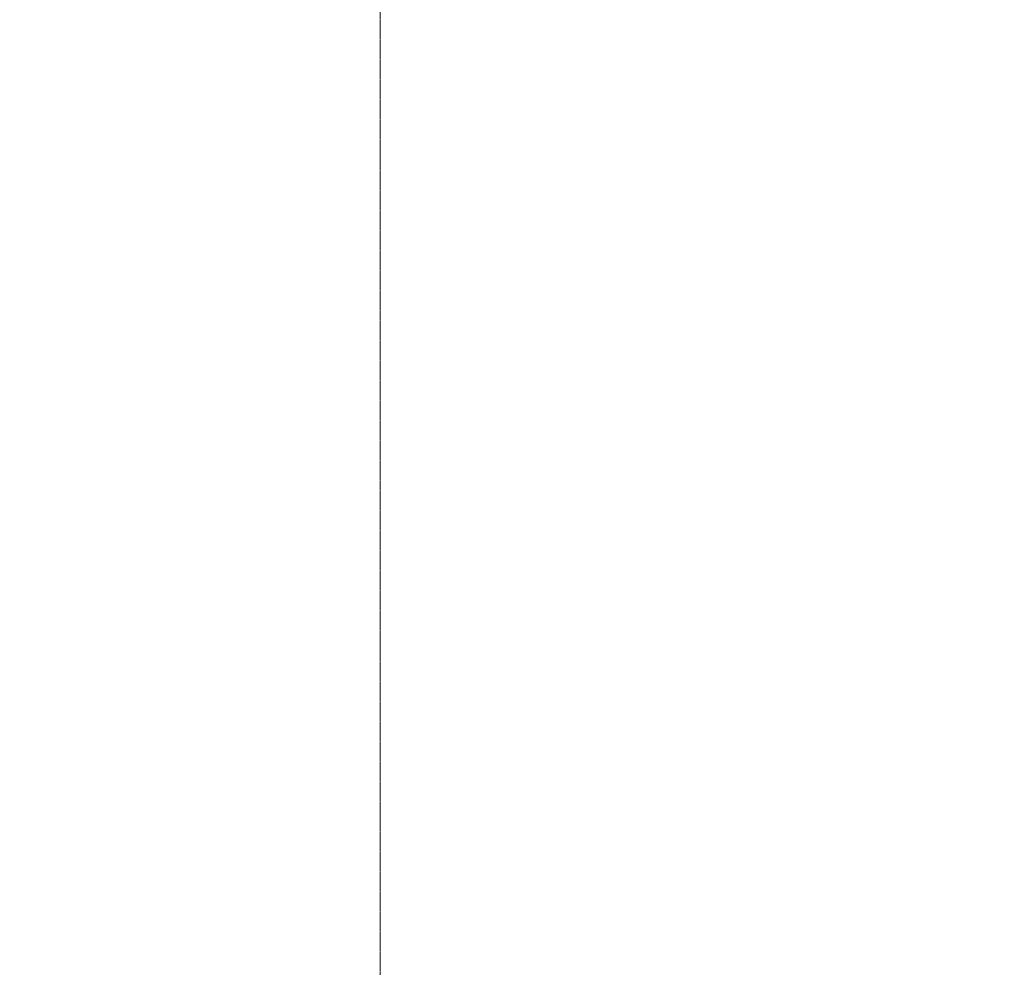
# Model space of a CAD drawing. Header units: millimetres. Extents: x -226731 to 126254, y -16359 to 60195.
# Tile 204 of 256: x -140034 to -139729, y 10151 to 10445. Entities that reach past the tile are written whole.
import ezdxf
from ezdxf.xclip import XClip

# ---------------------------------------------------------------- set-up
doc = ezdxf.new("R2010")
doc.units = ezdxf.units.MM
doc.header["$LTSCALE"] = 0.1
doc.header["$MEASUREMENT"] = 0
doc.header["$XCLIPFRAME"] = 0
doc.linetypes.add('HIDDEN', pattern=[0.375, 0.25, -0.125])
for name, color, linetype, lineweight in [('3_Hatch', 8, 'Continuous', 0), ('FIRE CIRCULE', 7, 'Continuous', 5), ('M-HVAC-Zonal', 2, 'Continuous', 30), ('S2-flooring plan', 6, 'Continuous', 5)]:
    doc.layers.add(name, color=color, linetype=linetype, lineweight=lineweight)
doc.layers.add('Door', color=5, linetype='Continuous')
doc.layers.add('M-HVAC-Cassette Zone', color=7, linetype='Continuous')

# ---------------------------------------------------------------- blocks, each defined once
blk = doc.blocks.new('A$C9d481201')
at = {"layer": '3_Hatch', "color": 8, "linetype": 'HIDDEN', "elevation": -261.06}
blk.add_lwpolyline([(-1406.51, -1160.5), (-1406.51, 1172.53)], dxfattribs=at)
at = {"layer": '3_Hatch', "color": 8, "linetype": 'HIDDEN'}
blk.add_arc((-1406.51, 6.01, -261.06), 1166.51, 0.02564, 89.99999, dxfattribs=at)
blk = doc.blocks.new('*U381')
at = {"layer": 'S2-flooring plan', "color": 5, "true_color": 0x0000fa}
blk.add_lwpolyline([(-300, 300), (300, 300), (300, -300), (-300, -300)], close=True, dxfattribs=at)
blk = doc.blocks.new('*U382')
at = {"layer": 'S2-flooring plan', "color": 0, "linetype": 'ByBlock', "lineweight": -2}
blk.add_blockref('*U381', (0, 0), dxfattribs=at)
blk = doc.blocks.new('A$C0CE26435')
at = {"layer": 'M-HVAC-Cassette Zone', "ltscale": 1.2}
blk.add_circle((0, 0), 3000, dxfattribs=at)

msp = doc.modelspace()

# ---------------------------------------------------------------- linework, layer by layer
at = {"layer": 'FIRE CIRCULE', "color": 3}
msp.add_circle((-138038.19, 13618.04), 3500, dxfattribs=at)

# ---------------------------------------------------------------- block references
at = {"layer": 'Door', "color": 8, "xscale": -1, "rotation": 180}
msp.add_blockref('A$C9d481201', (-138515.74, 10639.91, -0.01), dxfattribs=at)
at = {"layer": 'M-HVAC-Zonal', "ltscale": 1.2}
msp.add_blockref('A$C0CE26435', (-137369.19, 12892.93), dxfattribs=at)
at = {"layer": 'S2-flooring plan'}
ref = msp.add_blockref('*U382', (-139725.69, 10397.8), dxfattribs=at)
XClip(ref).set_block_clipping_path([(-300, 6197.1056980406), (1048.5404991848, 6197.1056979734), (1048.54049795, 5376.8362008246), (478.8477895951, 5376.8362008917), (478.8477895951, 5226.8362008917), (1048.5404973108, 5226.8362008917), (1048.5404973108, 4635.3094941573), (1198.5405060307, 4635.3094767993), (1198.5405060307, 4685.3094904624), (4474.9999978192, 4685.3094944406), (4474.9999978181, 4635.3094943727), (4550.3939076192, 4635.3094940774), (4550.3939076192, 5086.82736079), (4674.9999978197, 5086.8273607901), (4674.9999978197, 5115.9085951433), (5099.23380199, 5115.908595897), (5099.23380199, 4438.5359646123), (5174.6277122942, 4438.5359646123), (5174.6277122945, 4488.5359643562), (7552, 4488.5359642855), (7552, 926.8275683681), (8169.9619206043, 926.3401645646), (8169.9619206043, 299.5125960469), (-300, 299.9997126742)])

doc.saveas('drawing.dxf')
